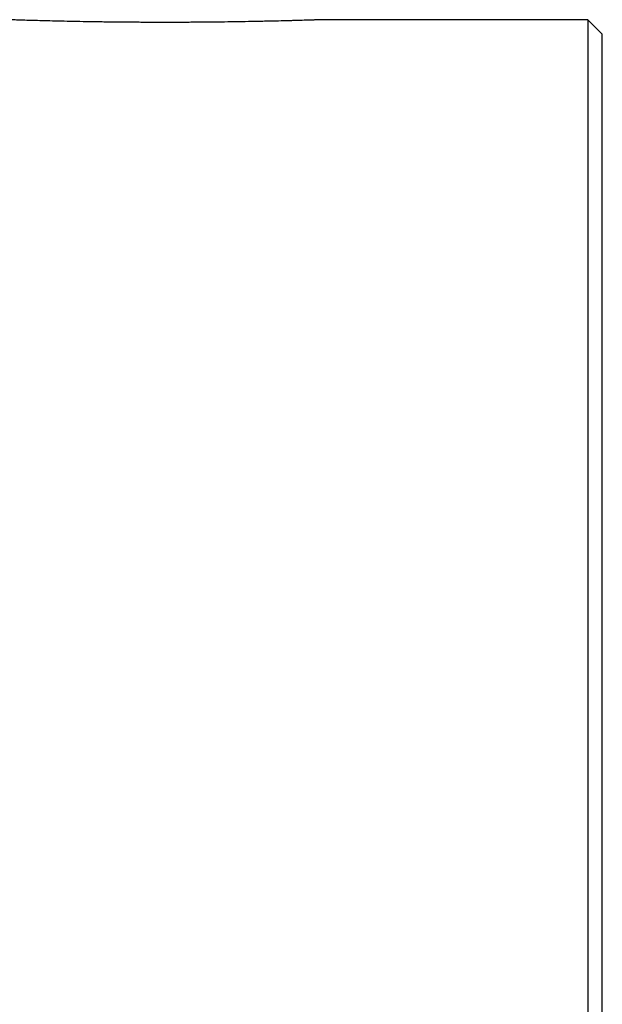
# Model space of a CAD drawing. Header units: inches. Extents: x 0 to 17820, y -10 to 12600.
# Tile 76 of 256: x 6581 to 6661, y 4437 to 4572. Entities that reach past the tile are written whole.
import ezdxf

# ---------------------------------------------------------------- set-up
doc = ezdxf.new("R2010")
doc.units = ezdxf.units.IN
doc.layers.add('1', color=7, linetype='Continuous', true_color=0xffffff)

msp = doc.modelspace()

# ---------------------------------------------------------------- linework, layer by layer
at = {"layer": '1', "color": 2, "linetype": 'Continuous', "lineweight": 25}
for p, q in [((6658.834, 4571.589), (6622.552, 4571.589)), ((6660.834, 4569.589), (6658.834, 4571.589)), ((6658.834, 4571.589), (6658.834, 3956.589)), ((6660.834, 3956.589), (6660.834, 4569.589))]:
    msp.add_line(p, q, dxfattribs=at)
msp.add_open_spline([(6622.584, 4571.589), (6622.584, 4571.589), (6622.584, 4571.589), (6622.581, 4571.589), (6622.542, 4571.587), (6622.395, 4571.582), (6622.286, 4571.579), (6622, 4571.569), (6621.822, 4571.563), (6621.582, 4571.555), (6621.554, 4571.554), (6621.499, 4571.553), (6621.47, 4571.552), (6621.384, 4571.549), (6621.324, 4571.547), (6621.138, 4571.541), (6621.007, 4571.537), (6620.589, 4571.524), (6619.969, 4571.505), (6619.228, 4571.483), (6618.625, 4571.466), (6618.417, 4571.46), (6618.146, 4571.453), (6618.091, 4571.451), (6617.981, 4571.448), (6617.815, 4571.444), (6617.645, 4571.439), (6617.073, 4571.424), (6616.591, 4571.412), (6615.58, 4571.388), (6615.052, 4571.376), (6614.225, 4571.358), (6613.943, 4571.352), (6613.512, 4571.343), (6613.294, 4571.339), (6613.073, 4571.335), (6612.925, 4571.332), (6612.85, 4571.331), (6612.178, 4571.318), (6611.566, 4571.307), (6610.315, 4571.287), (6609.676, 4571.278), (6608.371, 4571.261), (6607.705, 4571.254), (6606.855, 4571.246), (6606.599, 4571.243), (6606.341, 4571.241), (6606.168, 4571.239), (6606.082, 4571.239), (6605.65, 4571.235), (6605.303, 4571.233), (6604.262, 4571.226), (6603.565, 4571.223), (6602.167, 4571.218), (6601.465, 4571.217), (6600.408, 4571.217), (6600.055, 4571.217), (6599.525, 4571.218), (6599.259, 4571.219), (6598.993, 4571.22), (6598.816, 4571.22), (6598.727, 4571.221), (6597.932, 4571.223), (6597.233, 4571.227), (6595.853, 4571.236), (6595.171, 4571.242), (6593.826, 4571.255), (6593.161, 4571.263), (6592.342, 4571.274), (6592.097, 4571.277), (6591.853, 4571.28), (6591.691, 4571.283), (6591.61, 4571.284), (6591.207, 4571.29), (6590.89, 4571.295), (6589.952, 4571.31), (6588.74, 4571.331), (6587.604, 4571.354), (6586.782, 4571.372), (6586.512, 4571.378), (6586.115, 4571.387), (6585.919, 4571.392), (6585.725, 4571.396), (6585.597, 4571.4), (6585.533, 4571.401), (6584.961, 4571.415), (6584.482, 4571.427), (6583.58, 4571.451), (6583.157, 4571.463), (6582.366, 4571.485), (6581.998, 4571.496), (6581.575, 4571.509), (6581.451, 4571.512), (6581.331, 4571.516), (6581.251, 4571.518), (6581.212, 4571.52), (6581.019, 4571.526), (6580.874, 4571.53), (6580.463, 4571.543), (6579.982, 4571.559), (6579.636, 4571.57), (6579.428, 4571.577), (6579.367, 4571.579), (6579.288, 4571.582), (6579.264, 4571.583), (6579.231, 4571.584), (6579.221, 4571.584), (6579.201, 4571.585), (6579.192, 4571.585), (6579.117, 4571.588), (6579.084, 4571.589), (6579.084, 4571.589)], degree=3, knots=[0, 0, 0, 0, 0.0012186, 0.0012186, 0.0324637, 0.0324637, 0.0637088, 0.0637088, 0.0949539, 0.0949539, 0.0988596, 0.0988596, 0.1027652, 0.1027652, 0.1105765, 0.1105765, 0.126199, 0.126199, 0.1574441, 0.1886893, 0.1886893, 0.2043118, 0.2043118, 0.2082175, 0.2082175, 0.2121231, 0.2199344, 0.2199344, 0.2511795, 0.2511795, 0.2824246, 0.2824246, 0.2980472, 0.2980472, 0.3058585, 0.3097641, 0.3097641, 0.3136697, 0.3136697, 0.3449149, 0.3449149, 0.37616, 0.37616, 0.4074051, 0.4074051, 0.4152164, 0.419122, 0.419122, 0.4230277, 0.4230277, 0.4386502, 0.4386502, 0.4698953, 0.4698953, 0.5011404, 0.5011404, 0.516763, 0.516763, 0.5245743, 0.5284799, 0.5284799, 0.5323856, 0.5323856, 0.5636307, 0.5636307, 0.5948758, 0.5948758, 0.6261209, 0.6261209, 0.6339322, 0.6378378, 0.6378378, 0.6417435, 0.6417435, 0.657366, 0.657366, 0.6886112, 0.7198563, 0.7198563, 0.7354788, 0.7354788, 0.7432901, 0.7471958, 0.7471958, 0.7511014, 0.7511014, 0.7823465, 0.7823465, 0.8135916, 0.8135916, 0.8448367, 0.8448367, 0.852648, 0.8565537, 0.8565537, 0.8604593, 0.8604593, 0.8760819, 0.8760819, 0.907327, 0.9385721, 0.9385721, 0.9541947, 0.9541947, 0.9620059, 0.9620059, 0.9659116, 0.9659116, 0.9698172, 0.9698172, 1, 1, 1, 1], dxfattribs=at)

doc.saveas('drawing.dxf')
